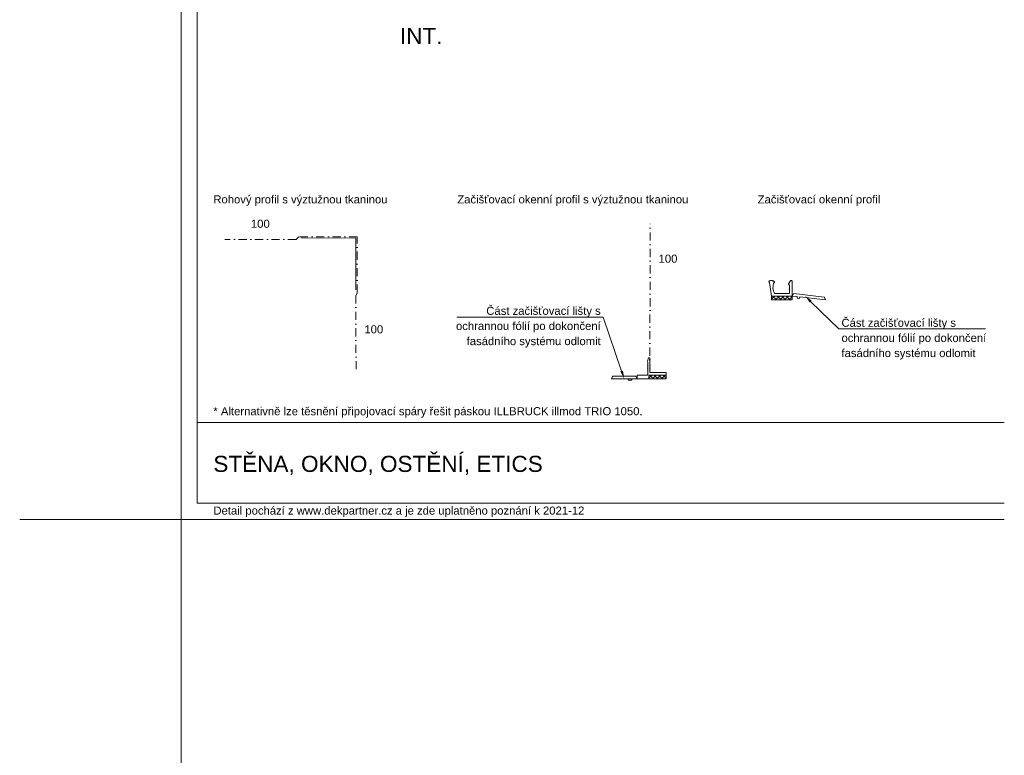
# Model space of a CAD drawing. Header units: millimetres. Extents: x -172116 to -156978, y -29806 to 62594.
# Tile 1 of 23: x -164849 to -163324, y 33099 to 34238. Entities that reach past the tile are written whole.
import ezdxf
from ezdxf.xclip import XClip

# ---------------------------------------------------------------- set-up
doc = ezdxf.new("R2010")
doc.units = ezdxf.units.MM
doc.header["$MEASUREMENT"] = 0
doc.header["$XCLIPFRAME"] = 0
doc.linetypes.add('VÝZTUŽNÁ_SÍŤ', pattern=[25.4, 12.7, -6.35, 0, -6.35])
for name, color, linetype in [('POHLED ZÁPADNÍ_1__K EXPEDICI', 7, 'Continuous'), ('POHLED ZÁPADNÍ_1__ZÁPATÍ', 7, 'Continuous'), ('POHLED ZÁPADNÍ_1_Defpoints', 7, 'Continuous'), ('POHLED ZÁPADNÍ_1_DEK_KÓTY', 7, 'Continuous'), ('POHLED ZÁPADNÍ_1_DEK_POPIS', 7, 'Continuous'), ('POHLED ZÁPADNÍ_1_DEK_SLABA', 7, 'Continuous'), ('POHLED ZÁPADNÍ_1_DEK_Výztužná síť', 7, 'Continuous'), ('POHLED ZÁPADNÍ_1_DEK_WinDEK', 7, 'Continuous'), ('POHLED ZÁPADNÍ_1_DEK_ŠRAFY', 7, 'Continuous'), ('POHLED ZÁPADNÍ_1_moje-rastr-pozn', 7, 'Continuous')]:
    doc.layers.add(name, color=color, linetype=linetype)
doc.styles.add('GENEROVANÝ_STYL_1', font='txt')

# ---------------------------------------------------------------- blocks, each defined once
blk = doc.blocks.new('Kresba_1_1', base_point=(-167575.4, 33537))
at = {"layer": 'POHLED ZÁPADNÍ_1_DEK_KÓTY', "linetype": 'Continuous', "lineweight": 18}
for points in [[(-163625.3, 33799.8), (-163622.4, 33802.8), (-163632.8, 33810)], [(-163914.9, 33694.4), (-163918.9, 33693.1), (-163912.9, 33681.9)]]:
    blk.add_hatch(color=6, dxfattribs=at).paths.add_polyline_path(points)
at = {"layer": 'POHLED ZÁPADNÍ_1_DEK_ŠRAFY', "linetype": 'Continuous', "lineweight": 18}
h = blk.add_hatch(dxfattribs=at)
h.set_pattern_fill('ANSI37_0001', color=3, style=0, pattern_type=2)
h.set_pattern_definition([(315, (-68720.5275, -574936.2965), (3.535533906, 3.535533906), []), (225, (-68720.5275, -574936.2965), (-3.535533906, 3.535533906), [])])
h.paths.add_polyline_path([(-163684.8, 33810.1), (-163684.8, 33804.1), (-163652.8, 33804.1), (-163652.8, 33810.1)])
h = blk.add_hatch(dxfattribs=at)
h.set_pattern_fill('ANSI37_0001', color=3, style=0, pattern_type=2)
h.set_pattern_definition([(135, (-255844.551, -556035.3094), (3.42504847, 3.42504847), []), (45, (-255844.551, -556035.3094), (-3.42504847, 3.42504847), [])])
h.paths.add_polyline_path([(-163847.9, 33687.7), (-163874.8, 33687.7), (-163874.8, 33681.9), (-163847.9, 33681.9)])
at = {"layer": 'POHLED ZÁPADNÍ_1__K EXPEDICI', "color": 3, "linetype": 'Continuous', "lineweight": 18, "flags": 128}
blk.add_lwpolyline([(-163324.2, 33464), (-164599.4, 33464), (-164599.4, 35564), (-163324.2, 35564)], dxfattribs=at)
at = {"layer": 'POHLED ZÁPADNÍ_1_Defpoints', "color": 7, "linetype": 'Continuous', "lineweight": 18}
for p, q in [((-164599.4, 33714), (-164599.4, 33214)), ((-164849.4, 33464), (-164349.4, 33464))]:
    blk.add_line(p, q, dxfattribs=at)
at = {"layer": 'POHLED ZÁPADNÍ_1_DEK_KÓTY', "color": 6, "linetype": 'Continuous', "lineweight": 18}
for p, q in [((-163623.9, 33801.3), (-163580.4, 33759)), ((-163947.3, 33777.5), (-164172.3, 33777.5)), ((-163945.3, 33777.5), (-163947.3, 33777.5)), ((-163916.9, 33693.7), (-163945.3, 33777.5)), ((-163580.4, 33759), (-163578.4, 33759)), ((-163578.4, 33759), (-163353.5, 33759))]:
    blk.add_line(p, q, dxfattribs=at)
at = {"layer": 'POHLED ZÁPADNÍ_1_DEK_POPIS', "color": 6, "linetype": 'Continuous', "lineweight": 18}
blk.add_line((-164574.4, 33614), (-163324.2, 33614), dxfattribs=at)
at = {"layer": 'POHLED ZÁPADNÍ_1_DEK_POPIS', "color": 6, "linetype": 'Continuous', "lineweight": 18, "flags": 128}
blk.add_lwpolyline([(-163324.2, 33489), (-164574.4, 33489), (-164574.4, 35539), (-163324.2, 35539)], dxfattribs=at)
at = {"layer": 'POHLED ZÁPADNÍ_1_DEK_SLABA', "color": 153, "linetype": 'Continuous', "lineweight": 18}
for p, q in [((-163684.8, 33810.1), (-163687.9, 33831.1)), ((-163658.3, 33829.1), (-163655.2, 33833.6)), ((-163654.2, 33834.1), (-163654, 33834.1)), ((-163652.8, 33832.9), (-163652.8, 33810.1)), ((-163682.6, 33823.6), (-163682.2, 33823.4)), ((-163682.6, 33823.2), (-163682.2, 33823.4)), ((-163682.5, 33822.8), (-163682.1, 33822.6)), ((-163682.5, 33822.4), (-163682.1, 33822.6)), ((-163682.5, 33822.1), (-163682.1, 33821.9)), ((-163682.5, 33821.7), (-163682.1, 33821.9)), ((-163680.3, 33814.1), (-163656.8, 33814.1)), ((-163657.1, 33826.4), (-163658.2, 33827.7)), ((-163656.8, 33821.8), (-163657.2, 33821.6)), ((-163656.8, 33821.4), (-163657.2, 33821.6)), ((-163656.8, 33821), (-163657.2, 33820.8)), ((-163656.8, 33820.6), (-163657.2, 33820.8)), ((-163656.8, 33820.2), (-163657.2, 33820)), ((-163656.8, 33819.8), (-163657.2, 33820)), ((-163656.8, 33819.4), (-163657.2, 33819.2)), ((-163656.8, 33819), (-163657.2, 33819.2)), ((-163656.8, 33818.6), (-163657.2, 33818.4)), ((-163656.8, 33818.2), (-163657.2, 33818.4)), ((-163656.8, 33814.1), (-163656.8, 33825.6)), ((-163650, 33813.8), (-163603.3, 33808.3)), ((-163684.8, 33810.1), (-163684.8, 33804.1)), ((-163684.8, 33810.1), (-163652.8, 33810.1)), ((-163684.8, 33804.1), (-163652.8, 33804.1)), ((-163652.8, 33810.1), (-163650.8, 33813.4)), ((-163652.8, 33810.1), (-163652.8, 33804.1)), ((-163644.9, 33809.1), (-163652.8, 33810.1)), ((-163645.2, 33806.5), (-163644.9, 33809.1)), ((-163641.3, 33806.1), (-163645.2, 33806.5)), ((-163641, 33808.7), (-163641.3, 33806.1)), ((-163601.4, 33804.1), (-163641, 33808.7)), ((-163601.4, 33804.1), (-163602.7, 33807.8)), ((-163877, 33709.1), (-163875.5, 33714.1)), ((-163876.5, 33707.8), (-163876.5, 33688.3)), ((-163874.5, 33714.6), (-163874.3, 33714.6)), ((-163873.2, 33692), (-163873.2, 33713.4)), ((-163876.5, 33704.7), (-163876.9, 33704.5)), ((-163876.5, 33704.3), (-163876.9, 33704.5)), ((-163876.5, 33703.9), (-163876.9, 33703.7)), ((-163876.5, 33703.5), (-163876.9, 33703.7)), ((-163876.5, 33703.1), (-163876.9, 33702.9)), ((-163876.5, 33702.7), (-163876.9, 33702.9)), ((-163876.5, 33702.3), (-163876.9, 33702.1)), ((-163876.5, 33701.9), (-163876.9, 33702.1)), ((-163876.5, 33701.6), (-163876.9, 33701.4)), ((-163876.5, 33701.2), (-163876.9, 33701.4)), ((-163876.5, 33700.8), (-163876.9, 33700.6)), ((-163876.5, 33700.4), (-163876.9, 33700.6)), ((-163876.5, 33700), (-163876.9, 33699.8)), ((-163876.5, 33699.6), (-163876.9, 33699.8)), ((-163876.5, 33699.2), (-163876.9, 33699.1)), ((-163876.5, 33698.9), (-163876.9, 33699.1)), ((-163876.5, 33698.5), (-163876.9, 33698.3)), ((-163876.5, 33698.1), (-163876.9, 33698.3)), ((-163876.5, 33697.7), (-163876.9, 33697.5)), ((-163876.5, 33697.3), (-163876.9, 33697.5)), ((-163876.5, 33697), (-163876.9, 33696.8)), ((-163876.5, 33696.6), (-163876.9, 33696.8)), ((-163876.5, 33696.2), (-163876.9, 33696)), ((-163876.5, 33695.9), (-163876.9, 33696)), ((-163876.5, 33695.5), (-163876.9, 33695.3)), ((-163876.5, 33695.1), (-163876.9, 33695.3)), ((-163876.5, 33694.7), (-163876.9, 33694.5)), ((-163876.5, 33694.3), (-163876.9, 33694.5)), ((-163876.5, 33693.9), (-163876.9, 33693.7)), ((-163876.5, 33693.5), (-163876.9, 33693.7)), ((-163873.2, 33704.7), (-163872.8, 33704.5)), ((-163873.2, 33704.3), (-163872.8, 33704.5)), ((-163873.2, 33703.9), (-163872.8, 33703.7)), ((-163873.2, 33703.5), (-163872.8, 33703.7)), ((-163873.2, 33703.1), (-163872.8, 33702.9)), ((-163873.2, 33702.7), (-163872.8, 33702.9)), ((-163873.2, 33702.3), (-163872.8, 33702.1)), ((-163873.2, 33701.9), (-163872.8, 33702.1)), ((-163873.2, 33701.6), (-163872.8, 33701.4)), ((-163873.2, 33701.2), (-163872.8, 33701.4)), ((-163873.2, 33700.8), (-163872.8, 33700.6)), ((-163873.2, 33700.4), (-163872.8, 33700.6)), ((-163873.2, 33700), (-163872.8, 33699.8)), ((-163873.2, 33699.6), (-163872.8, 33699.8)), ((-163873.2, 33699.2), (-163872.8, 33699.1)), ((-163873.2, 33698.9), (-163872.8, 33699.1)), ((-163873.2, 33698.5), (-163872.8, 33698.3)), ((-163873.2, 33698.1), (-163872.8, 33698.3)), ((-163873.2, 33697.7), (-163872.8, 33697.5)), ((-163873.2, 33697.3), (-163872.8, 33697.5)), ((-163873.2, 33697), (-163872.8, 33696.8)), ((-163873.2, 33696.6), (-163872.8, 33696.8)), ((-163873.2, 33696.2), (-163872.8, 33696)), ((-163873.2, 33695.9), (-163872.8, 33696)), ((-163873.2, 33695.5), (-163872.8, 33695.3)), ((-163873.2, 33695.1), (-163872.8, 33695.3)), ((-163873.2, 33694.7), (-163872.8, 33694.5)), ((-163873.2, 33694.3), (-163872.8, 33694.5)), ((-163873.2, 33693.9), (-163872.8, 33693.7)), ((-163873.2, 33693.5), (-163872.8, 33693.7)), ((-163932.9, 33681.9), (-163931.3, 33685.3)), ((-163892.9, 33681.9), (-163932.9, 33681.9)), ((-163895.2, 33685.8), (-163930.6, 33685.8)), ((-163906.9, 33679.9), (-163906.9, 33681.9)), ((-163900.9, 33679.9), (-163906.9, 33679.9)), ((-163900.9, 33681.9), (-163900.9, 33679.9)), ((-163892.9, 33681.9), (-163894.5, 33685.3)), ((-163892.9, 33687.1), (-163892.9, 33681.9)), ((-163874.8, 33681.9), (-163892.9, 33681.9)), ((-163877.1, 33687.7), (-163892.3, 33687.7)), ((-163847.9, 33687.7), (-163874.8, 33687.7)), ((-163874.8, 33681.9), (-163874.8, 33687.7)), ((-163848.3, 33691.6), (-163872.8, 33691.6)), ((-163847.9, 33691.2), (-163847.9, 33687.7)), ((-163847.9, 33687.7), (-163847.9, 33681.9))]:
    blk.add_line(p, q, dxfattribs=at)
at = {"layer": 'POHLED ZÁPADNÍ_1_DEK_SLABA', "color": 153, "linetype": 'Continuous', "lineweight": 18, "flags": 128}
for points in [[(-164328.8, 33819.5), (-164328.8, 33899.6), (-164413.6, 33900.4)], [(-163681.6, 33830.1), (-163681, 33830.3), (-163680.6, 33830.6), (-163680.3, 33831), (-163680.2, 33831.3), (-163680.2, 33831.7), (-163680.3, 33832.1), (-163680.7, 33832.5), (-163681.2, 33832.9), (-163681.8, 33833.2), (-163682.4, 33833.5), (-163683.2, 33833.7), (-163684, 33833.9), (-163684.9, 33834), (-163685.7, 33834), (-163686.5, 33833.9), (-163687.2, 33833.8), (-163687.8, 33833.6), (-163688.2, 33833.3), (-163688.6, 33833), (-163688.8, 33832.6), (-163688.8, 33832.2), (-163688.6, 33831.8), (-163688.3, 33831.4), (-163687.9, 33831.1)]]:
    blk.add_lwpolyline(points, dxfattribs=at)
at = {"layer": 'POHLED ZÁPADNÍ_1_DEK_SLABA', "color": 153, "linetype": 'Continuous', "lineweight": 18}
for centre, radius, start, end in [((-163660.6, 33823.7), 22, 163.0254, 206.0671), ((-163657.3, 33828.5), 1.2, 144.8428, 220.7557), ((-163654.2, 33832.9), 1.2, 90, 144.8428), ((-163654, 33832.9), 1.2, 0, 90), ((-163658, 33825.6), 1.2, 0, 40.7557), ((-163650.1, 33813), 0.8, 83.3858, 148.3071), ((-163603.4, 33807.6), 0.8, 18.4644, 83.3858), ((-163875.9, 33708.8), 1.16, 162.5804, 238.4933), ((-163874.5, 33713.4), 1.16, 90, 144.8428), ((-163874.3, 33713.4), 1.16, 0, 90), ((-163872.8, 33692), 0.4, 180, 270), ((-163930.6, 33685), 0.773, 89.9197, 154.841), ((-163895.2, 33685), 0.773, 25.159, 90.0803), ((-163892.3, 33687.1), 0.6, 90, 180.0002), ((-163877.1, 33688.3), 0.6, 270, 0), ((-163848.3, 33691.2), 0.4, 0, 90)]:
    blk.add_arc(centre, radius, start, end, dxfattribs=at)
at = {"layer": 'POHLED ZÁPADNÍ_1_DEK_Výztužná síť', "color": 1, "linetype": 'VÝZTUŽNÁ_SÍŤ', "lineweight": 18}
for p, q in [((-163873.2, 33692), (-163872.7, 33922)), ((-164421.2, 33897.4), (-164531.7, 33897.4)), ((-164416.8, 33901.7), (-164421.2, 33897.4)), ((-164326.5, 33901.7), (-164416.8, 33901.7)), ((-164326.8, 33815.1), (-164326.5, 33901.7)), ((-164328.5, 33810.6), (-164326.8, 33815.1)), ((-164328.4, 33696.5), (-164328.5, 33810.6))]:
    blk.add_line(p, q, dxfattribs=at)
at = {"layer": 'POHLED ZÁPADNÍ_1_DEK_WinDEK', "color": 7, "linetype": 'Continuous', "lineweight": 18}
blk.add_line((-163652.8, 33810.1), (-163652.8, 33809.3), dxfattribs=at)
at = {"layer": 'POHLED ZÁPADNÍ_1_DEK_ŠRAFY', "color": 3, "linetype": 'Continuous', "lineweight": 18}
blk.add_line((-163874.8, 33681.9), (-163847.9, 33681.9), dxfattribs=at)
at = {"layer": 'POHLED ZÁPADNÍ_1_moje-rastr-pozn', "color": 241, "linetype": 'Continuous', "lineweight": 18}
blk.add_line((-164599.4, 62594), (-164599.4, -29806), dxfattribs=at)
at = {"layer": 'POHLED ZÁPADNÍ_1__ZÁPATÍ', "color": 6, "linetype": 'Continuous', "lineweight": 18, "insert": (-164549.4, 33547.7), "char_height": 25, "attachment_point": 4, "style": 'GENEROVANÝ_STYL_1'}
blk.add_mtext('\\A1;{\\pql;\\fArial|b0|i0|c238|p38;STĚNA, OKNO, OSTĚNÍ, ETICS}', dxfattribs=at)
at = {"layer": 'POHLED ZÁPADNÍ_1_DEK_KÓTY', "color": 6, "linetype": 'Continuous', "lineweight": 18, "attachment_point": 7, "style": 'GENEROVANÝ_STYL_1'}
for s, insert, char_height in [('\\A1;{\\pql;\\fArial|b0|i0|c238|p38;INT.}', (-164260.4, 34200.5), 25), ('\\A1;{\\pql;\\fArial|b0|i0|c238|p38;Rohový profil s výztužnou tkaninou}', (-164549.4, 33949.8), 12.5), ('\\A1;{\\pql;\\fArial|b0|i0|c238|p38;Začišťovací okenní profil s výztužnou tkaninou}', (-164171.5, 33949.8), 12.5), ('\\A1;{\\pql;\\fArial|b0|i0|c238|p38;Začišťovací okenní profil}', (-163706.2, 33949.8), 12.5), ('\\A1;{\\pql;\\fArial|b0|i0|c238|p38;100}', (-164491.2, 33915.6), 12.5), ('\\A1;{\\pql;\\fArial|b0|i0|c238|p38;100}', (-163859.7, 33861.5), 12.5), ('\\A1;{\\pql;\\fArial|b0|i0|c238|p38;100}', (-164315.4, 33752.1), 12.5), ('\\A1;{\\pql;\\fArial|b0|i0|c238|p38;* Alternativně lze těsnění připojovací spáry řešit páskou ILLBRUCK illmod TRIO 1050.}', (-164549.3, 33621.6), 12.5)]:
    blk.add_mtext(s, dxfattribs=dict(at, insert=insert, char_height=char_height))
at = {"layer": 'POHLED ZÁPADNÍ_1_DEK_KÓTY', "color": 6, "linetype": 'Continuous', "lineweight": 18, "char_height": 12.5, "width": 247.342, "line_spacing_factor": 1.126051, "style": 'GENEROVANÝ_STYL_1'}
for s, insert, attachment_point in [('\\A1;{\\pqr;\\fArial|b0|i0|c238|p38;Část začišťovací lišty s \\fArial|b0|i0|c238|p38;ochrannou fólií po dokončení \\fArial|b0|i0|c238|p38;fasádního systému odlomit}', (-163949.3, 33793.4), 3), ('\\A1;{\\pql;\\fArial|b0|i0|c238|p38;Část začišťovací lišty s \\fArial|b0|i0|c238|p38;ochrannou fólií po dokončení \\fArial|b0|i0|c238|p38;fasádního systému odlomit}', (-163576.4, 33774.9), 1)]:
    blk.add_mtext(s, dxfattribs=dict(at, insert=insert, attachment_point=attachment_point))
at = {"layer": 'POHLED ZÁPADNÍ_1_DEK_KÓTY', "color": 180, "linetype": 'Continuous', "lineweight": 18, "insert": (-164549.3, 33475.8), "char_height": 12.5, "attachment_point": 4, "style": 'GENEROVANÝ_STYL_1'}
blk.add_mtext('\\A1;{\\pql;\\fArial|b0|i0|c238|p38;Detail pochází z www.dekpartner.cz a je zde uplatněno poznání k 2021-12}', dxfattribs=at)

msp = doc.modelspace()

# ---------------------------------------------------------------- block references
at = {"color": 9, "linetype": 'Continuous', "lineweight": 13}
ref = msp.add_blockref('Kresba_1_1', (-167575.4, 33537), dxfattribs=at)
XClip(ref).set_block_clipping_path([(-172115.8690497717, -29805.97275295), (-163324.170853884, 91037.5901063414)])

doc.saveas('drawing.dxf')
